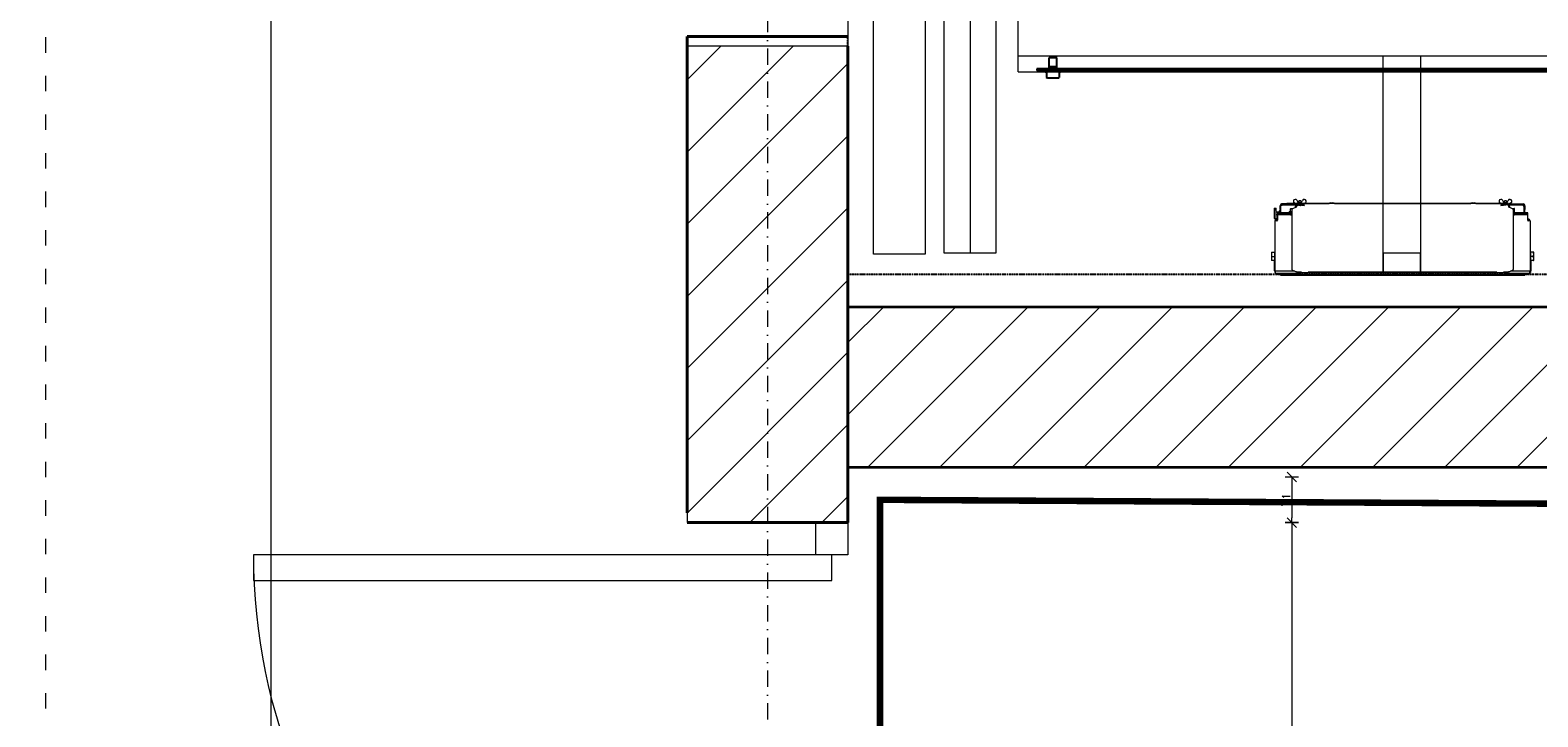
# Model space of a CAD drawing. Header units: millimetres. Extents: x -1893473 to 1546619, y -568027 to 942944.
# Tile 197 of 256: x 174199 to 176545, y -504507 to -503439. Entities that reach past the tile are written whole.
import ezdxf
from ezdxf.enums import TextEntityAlignment as Align

# ---------------------------------------------------------------- set-up
doc = ezdxf.new("R2010")
doc.units = ezdxf.units.MM
doc.header["$LTSCALE"] = 0.2
for name, pattern in [('2_3', [1, 0.5, -0.5]), ('ACAD_ISO03W100', [30, 12, -18]), ('ACAD_ISO10W100', [18, 12, -3, 0, -3]), ('DASHDOT', [25.4, 12.7, -6.35, 0, -6.35])]:
    doc.linetypes.add(name, pattern=pattern)
doc.layers.get('0').update_dxf_attribs({"lineweight": 0})
for name, color, linetype, lineweight in [('!! 0_Opis_pom', 9, 'Continuous', 13), ('!! 0_Osie', 1, 'DASHDOT', 13), ('!! 1  WYDZIELENIE PPOŻ', 252, 'Continuous', 0), ('!! 1_drzwi-linia', 213, 'Continuous', 5), ('!! 1_hatch projektowane ściany', 4, 'Continuous', 5), ('!! 1_OPIS POM NOWE', 140, 'Continuous', 5), ('!! 1_PROJ Sciany', 2, 'Continuous', 40), ('!! 1_PROJ ŻELBET', 1, 'Continuous', 35), ('!! wymiary osi', 250, 'Continuous', 9), ('P-Opis nadproża', 150, 'Continuous', 9), ('P-Osie', 1, 'DASHDOT', 18)]:
    doc.layers.add(name, color=color, linetype=linetype, lineweight=lineweight)
doc.layers.add('!! 0_ramki', color=251, linetype='Continuous', lineweight=9, plot=False)
doc.layers.add('!! 1_ proj wyposdażenie', color=7, linetype='Continuous', lineweight=5, true_color=0xa1a1a1)
doc.layers.add('!! 1_Wyburzenia', color=7, linetype='ACAD_ISO03W100', lineweight=13, true_color=0xff0505)
doc.layers.add('CarSlings', color=252, linetype='Continuous')
doc.layers.add('DASHD_25', color=1, linetype='ACAD_ISO10W100')
doc.styles.add('ARIAL', font='tahoma.ttf')
doc.styles.add('TXT', font='simplex.shx')
doc.dimstyles.new('DIM50', dxfattribs={"dimscale": 5, "dimtxt": 2.5, "dimasz": 1.5, "dimexe": 0, "dimexo": 0, "dimgap": 0.5, "dimtad": 1, "dimdec": 4, "dimrnd": 0.5, "dimdsep": 46, "dimtxsty": 'TXT', "dimblk1": 'TICK1', "dimblk2": 'TICK1', "dimsah": 1, "dimcen": 0, "dimse1": 1, "dimse2": 1, "dimclrd": 1, "dimclre": 7, "dimclrt": 9, "dimadec": 0, "dimazin": 0, "dimtfac": 1, "dimtdec": 4, "dimtmove": 2, "dimatfit": 3, "dimldrblk": 'TICK1', "dimfxl": 1, "dimtolj": 1, "dimarcsym": 0})

# ---------------------------------------------------------------- blocks, each defined once
blk = doc.blocks.new('drzwi dwuskrzydłowe')
for points in [[(68481.18, -214206.57), (68481.18, -214296.57), (68477.18, -214296.57), (68477.18, -214206.57)], [(68653.18, -214206.57), (68653.18, -214296.57), (68657.18, -214296.57), (68657.18, -214206.57)], [(68477.18, -214294.07), (68472.18, -214294.07), (68472.18, -214299.07), (68477.18, -214299.07)], [(68657.18, -214294.07), (68662.18, -214294.07), (68662.18, -214299.07), (68657.18, -214299.07)]]:
    blk.add_lwpolyline(points, close=True)
for centre, start, end in [((68477.18, -214296.57), 0, 90), ((68657.18, -214296.57), 90, 180)]:
    blk.add_arc(centre, 90, start, end)
blk = doc.blocks.new('*U3269')
at = {"layer": 'CarSlings'}
for p, q in [((-2.5, 0), (-2.5, -853)), ((0, 0), (-2.5, 0)), ((0, 0), (0, -853)), ((-14.5, -819.5), (-13.7, -818.2)), ((-14.5, -819.5), (-14.5, -836.5)), ((-3.3, -818.2), (-13.7, -818.2)), ((-5.7, -818.2), (-3.3, -814)), ((-3.3, -814), (-3.3, -842)), ((-3.3, -814), (-2.5, -814)), ((-14.5, -836.5), (-13.7, -837.8)), ((-3.3, -837.8), (-13.7, -837.8)), ((-5.7, -837.8), (-3.3, -842)), ((-3.3, -842), (-2.5, -842)), ((0, -822), (2.8, -822)), ((0, -834), (2.8, -834)), ((2.8, -822), (2.8, -834)), ((2.8, -822), (2.8, -834)), ((2.8, -822), (16.9, -822)), ((2.8, -834), (16.9, -834)), ((16.9, -822), (16.9, -834)), ((16.9, -822), (17.5, -823.1)), ((16.9, -834), (17.5, -832.9)), ((17.5, -823.1), (17.5, -832.9)), ((17.5, -823.1), (17.5, -832.9)), ((0, -845.5), (-2.5, -845.5)), ((0, -853), (-2.5, -853))]:
    blk.add_line(p, q, dxfattribs=at)
blk = doc.blocks.new('A$Cde40c024')
for p, q in [((1435, -2325), (1435, -203)), ((1410, -2325), (1410, -225)), ((1728.4, -1523), (1715.4, -1523)), ((1715.4, -1523), (1715.4, -1528.5)), ((1721.9, -1523.6), (1721.9, -1528.1)), ((1728.4, -1523), (1728.4, -1528.5)), ((1639.9, -1539), (1640.9, -1539)), ((1639.9, -1562), (1639.9, -1539)), ((1640, -1538.5), (1641.1, -1538.5)), ((1640.1, -1539.5), (1642.9, -1539.5)), ((1640.9, -1539), (1640.9, -1539.5)), ((1653.9, -1537), (1641.9, -1537)), ((1653.9, -1538), (1641.9, -1538)), ((1641.9, -1539.5), (1641.9, -1562)), ((1642.9, -1538.5), (1642.4, -1538.5)), ((1642.6, -1538.5), (1642.6, -1538)), ((1642.9, -1538.1), (1653.9, -1538.1)), ((1642.9, -1539.5), (1642.9, -1538.1)), ((1648.1, -1536.2), (1643.7, -1536.2)), ((1650.9, -1538.1), (1650.9, -1538)), ((1665.7, -1532.2), (1653.9, -1532.2)), ((1653.9, -1532.2), (1653.9, -1555.1)), ((1655.4, -1533.2), (1653.9, -1533.2)), ((1655.4, -1532.2), (1655.4, -1555.1)), ((1656.9, -1532.2), (1656.9, -1552.7)), ((1664.9, -1531.5), (1663.4, -1531.5)), ((1663.4, -1531.5), (1663.4, -1532.2)), ((1664.9, -1532.2), (1664.9, -1531.5)), ((1665.1, -1531.5), (1666.1, -1531.5)), ((1665.1, -1531.5), (1665.1, -1532.2)), ((1666.1, -1532.1), (1666.1, -1531.5)), ((1666.4, -1528.5), (1744.1, -1528.5)), ((1666.4, -1528.5), (1666.4, -1531.5)), ((1715.4, -1528.1), (1728.4, -1528.1)), ((1744.1, -1527), (1728.4, -1527)), ((1731.9, -1528.5), (1731.9, -1527)), ((1733.9, -1527), (1733.9, -1528.5)), ((1739.3, -1528.5), (1739.3, -1527)), ((1742.4, -1529), (1742.4, -1529)), ((1744.1, -1528.5), (1744.1, -1527)), ((1744.7, -1528.7), (1744.9, -1528.7)), ((1744.7, -1528.8), (1744.9, -1528.8)), ((1744.9, -1528), (1746.6, -1528)), ((1744.9, -1528), (1744.9, -1528.9)), ((1747.9, -1529), (1744.9, -1529)), ((1744.9, -1529), (1744.9, -1559.2)), ((1744.9, -1529.4), (1747.9, -1529.4)), ((1746.9, -1528.3), (1746.6, -1528)), ((1746.6, -1529), (1746.6, -1528)), ((1746.9, -1529), (1746.9, -1528.3)), ((1747.9, -1567), (1747.9, -1529)), ((1748.2, -1530.4), (1747.9, -1530.4)), ((1749.2, -1531.4), (1747.9, -1531.4)), ((1749.2, -1534.6), (1747.9, -1534.6)), ((1748.4, -1537), (1747.9, -1537)), ((1748.2, -1531.4), (1748.2, -1530.4)), ((1748.4, -1535), (1749.9, -1535)), ((1748.4, -1535), (1748.4, -1567)), ((1749.9, -1536), (1748.4, -1536)), ((1749.2, -1534.6), (1749.2, -1531.4)), ((1749.9, -1531.8), (1749.9, -1922.2)), ((1750.9, -1537), (1749.9, -1537)), ((1750.9, -1917), (1750.9, -1537)), ((1638, -1564), (1635, -1562.8)), ((1635, -1571.2), (1638, -1570)), ((1635.4, -1565.4), (1638.4, -1565.4)), ((1635.4, -1565.4), (1635.4, -1568.6)), ((1635.4, -1568.6), (1638.4, -1568.6)), ((1638.4, -1564.6), (1638.4, -1569.4)), ((1638.7, -1558.4), (1639.9, -1560.4)), ((1639.6, -1562), (1644.9, -1562)), ((1639.6, -1613), (1639.6, -1562)), ((1639.6, -1562), (1639.6, -1613)), ((1640.3, -1562), (1641.7, -1574)), ((1642.6, -1574), (1641.2, -1562)), ((1642.8, -1562.6), (1642.9, -1562.6)), ((1645.5, -1560), (1644.9, -1560)), ((1645.1, -1561), (1644.9, -1561)), ((1645.2, -1560.7), (1647.4, -1556.2)), ((1647.4, -1556.1), (1647.4, -1553.2)), ((1652.4, -1552.8), (1647.8, -1552.8)), ((1647.8, -1552.8), (1647.8, -1555.6)), ((1649.2, -1555.1), (1741.6, -1555.1)), ((1652.4, -1552.8), (1652.4, -1555.1)), ((1652.4, -1553.5), (1653.9, -1553.5)), ((1653.9, -1549.5), (1655.4, -1549.5)), ((1655.4, -1550.6), (1653.9, -1550.6)), ((1655.4, -1552.7), (1657, -1552.7)), ((1657.4, -1553.1), (1657, -1552.7)), ((1657, -1555.1), (1657, -1552.7)), ((1657.4, -1555.1), (1657.4, -1553.1)), ((1657.4, -1554.9), (1668.4, -1554.9)), ((1668.4, -1555.1), (1668.4, -1554.9)), ((1743.5, -1556.2), (1745.7, -1560.7)), ((1745.9, -1569.8), (1745.9, -1562)), ((1747.3, -1563.4), (1745.9, -1562.9)), ((1745.9, -1564), (1747, -1564.4)), ((1747.9, -1565), (1745.9, -1565)), ((1749.9, -1567), (1745.9, -1567)), ((1746.9, -1887), (1746.9, -1567)), ((1747, -1564.4), (1747.3, -1563.4)), ((1639.6, -1574.2), (1638.7, -1575.6)), ((1641.7, -1574), (1642.6, -1574)), ((1745.9, -1873.8), (1745.9, -1580.2)), ((1638.5, -1616.1), (1638.5, -1616.1)), ((1638.5, -1616.1), (1638.6, -1616.1)), ((1638.5, -1616.1), (1638.6, -1616.1)), ((1638.5, -1617.9), (1638.6, -1617.9)), ((1638.6, -1617.9), (1638.5, -1617.9)), ((1638.5, -1617.9), (1638.5, -1617.9)), ((1638.6, -1616.1), (1638.6, -1616.1)), ((1638.6, -1617.9), (1638.6, -1617.9)), ((1639.2, -1613.3), (1639.2, -1620.7)), ((1639.6, -1613), (1639.6, -1621)), ((1639.6, -1833), (1639.6, -1621)), ((1639.6, -1621), (1639.6, -1833)), ((1750.7, -1649.2), (1750.7, -1644.8)), ((1639.4, -1705), (1639.4, -1721)), ((1639.4, -1705), (1639.6, -1705)), ((1639.4, -1714.5), (1639.6, -1714.5)), ((1639.4, -1717), (1639.6, -1717)), ((1639.4, -1721), (1639.6, -1721)), ((1639.5, -1754), (1639.5, -1772)), ((1750.7, -1809.2), (1750.7, -1804.8)), ((1638.5, -1836.1), (1638.5, -1836.1)), ((1638.5, -1836.1), (1638.6, -1836.1)), ((1638.5, -1836.1), (1638.6, -1836.1)), ((1638.5, -1837.9), (1638.6, -1837.9)), ((1638.6, -1837.9), (1638.5, -1837.9)), ((1638.5, -1837.9), (1638.5, -1837.9)), ((1638.6, -1836.1), (1638.6, -1836.1)), ((1638.6, -1837.9), (1638.6, -1837.9)), ((1639.2, -1833.3), (1639.2, -1840.7)), ((1639.6, -1833), (1639.6, -1841)), ((1639.6, -1892), (1639.6, -1841)), ((1639.6, -1841), (1639.6, -1892)), ((1638, -1884), (1635, -1882.8)), ((1635, -1891.2), (1638, -1890)), ((1635.4, -1885.4), (1635.4, -1888.6)), ((1635.4, -1885.4), (1638.4, -1885.4)), ((1635.4, -1888.6), (1638.4, -1888.6)), ((1638.4, -1884.6), (1638.4, -1889.4)), ((1638.7, -1878.4), (1639.6, -1879.8)), ((1639.7, -1893.9), (1638.7, -1895.6)), ((1639.6, -1892), (1642.8, -1892)), ((1639.7, -1892), (1639.7, -1907)), ((1639.9, -1892), (1639.9, -1915)), ((1641.7, -1880), (1640.3, -1892)), ((1641.2, -1892), (1642.6, -1880)), ((1641.7, -1880), (1642.6, -1880)), ((1641.9, -1892), (1641.9, -1914.5)), ((1642.2, -1889.5), (1642.2, -1891)), ((1642.9, -1889.5), (1642.2, -1889.5)), ((1642.2, -1891), (1642.9, -1891)), ((1642.9, -1892), (1644.9, -1892)), ((1644.9, -1893), (1645.1, -1893)), ((1644.9, -1894), (1645.5, -1894)), ((1647.4, -1897.8), (1645.2, -1893.3)), ((1647.4, -1900.8), (1647.4, -1897.9)), ((1647.8, -1898.4), (1647.8, -1901.2)), ((1741.6, -1898.9), (1649.2, -1898.9)), ((1652.4, -1898.9), (1652.4, -1903.5)), ((1653.9, -1898.9), (1653.9, -1903.4)), ((1655.4, -1898.9), (1655.4, -1921.8)), ((1657, -1901.3), (1657, -1898.9)), ((1657.4, -1900.9), (1657.4, -1898.9)), ((1657.4, -1899.1), (1668.4, -1899.1)), ((1668.4, -1899.1), (1668.4, -1898.9)), ((1745.7, -1893.3), (1743.5, -1897.8)), ((1744.9, -1894.8), (1744.9, -1925)), ((1745.9, -1892), (1745.9, -1884.2)), ((1745.9, -1887), (1749.9, -1887)), ((1745.9, -1889), (1747.9, -1889)), ((1747, -1889.6), (1745.9, -1890)), ((1745.9, -1891.1), (1747.3, -1890.6)), ((1747, -1889.6), (1747.3, -1890.6)), ((1747.9, -1925), (1747.9, -1887)), ((1748.4, -1887), (1748.4, -1919)), ((1639.7, -1907), (1639.9, -1907)), ((1640.9, -1915), (1639.9, -1915)), ((1640, -1915.5), (1641.1, -1915.5)), ((1640.1, -1914.5), (1641.9, -1914.5)), ((1640.9, -1914.5), (1640.9, -1915)), ((1641.9, -1916.5), (1641.9, -1914.5)), ((1653.9, -1916.5), (1641.9, -1916.5)), ((1653.9, -1917), (1641.9, -1917)), ((1643.7, -1917.8), (1648.1, -1917.8)), ((1646.9, -1927), (1646.9, -1923.5)), ((1649.6, -1923.5), (1646.9, -1923.5)), ((1647, -1927), (1647, -1923.5)), ((1647.2, -1927), (1647.2, -1923.5)), ((1647.4, -1927), (1647.4, -1923.5)), ((1647.7, -1927), (1647.7, -1923.5)), ((1652.4, -1901.2), (1647.8, -1901.2)), ((1648.1, -1927), (1648.1, -1923.5)), ((1648.5, -1927), (1648.5, -1923.5)), ((1649, -1927), (1649, -1923.5)), ((1649.6, -1927), (1649.6, -1923.5)), ((1662.2, -1923.5), (1649.6, -1923.5)), ((1651, -1917), (1651, -1918.7)), ((1651.3, -1919), (1651, -1918.7)), ((1651, -1918.7), (1653.9, -1918.7)), ((1651.3, -1919), (1653.9, -1919)), ((1652.4, -1901.5), (1653.9, -1901.5)), ((1653.9, -1903.5), (1652.4, -1903.5)), ((1652.9, -1919), (1652.9, -1923.5)), ((1653.9, -1903.4), (1653.9, -1921.8)), ((1653.9, -1903.4), (1655.4, -1903.4)), ((1655.4, -1904.5), (1653.9, -1904.5)), ((1653.9, -1920.8), (1655.4, -1920.8)), ((1653.9, -1921.8), (1665.7, -1921.8)), ((1655.4, -1901.3), (1657, -1901.3)), ((1656.9, -1901.3), (1656.9, -1921.8)), ((1656.9, -1921.8), (1656.9, -1923.5)), ((1657.4, -1900.9), (1657, -1901.3)), ((1662.9, -1923.5), (1662.2, -1923.5)), ((1662.9, -1927), (1662.9, -1923.5)), ((1663.4, -1921.8), (1663.4, -1922.5)), ((1663.4, -1922.5), (1664.9, -1922.5)), ((1664.9, -1922.5), (1664.9, -1921.8)), ((1665.1, -1921.8), (1665.1, -1922.5)), ((1665.1, -1922.5), (1666.1, -1922.5)), ((1666.1, -1922.5), (1666.1, -1921.9)), ((1666.4, -1922.5), (1666.4, -1925.5)), ((1748.4, -1917), (1747.9, -1917)), ((1749.2, -1919.4), (1747.9, -1919.4)), ((1749.2, -1922.6), (1747.9, -1922.6)), ((1748.2, -1923.6), (1747.9, -1923.6)), ((1748.2, -1923.6), (1748.2, -1922.6)), ((1748.4, -1918), (1749.9, -1918)), ((1749.9, -1919), (1748.4, -1919)), ((1749.2, -1922.6), (1749.2, -1919.4)), ((1750.9, -1917), (1749.9, -1917)), ((1646.9, -1927), (1647.7, -1927)), ((1647.7, -1927), (1660.3, -1927)), ((1660.3, -1927), (1662.9, -1927)), ((1666.4, -1925.5), (1744.1, -1925.5)), ((1715.4, -1931), (1715.4, -1925.5)), ((1728.4, -1925.9), (1715.4, -1925.9)), ((1715.4, -1931), (1728.4, -1931)), ((1721.9, -1930.4), (1721.9, -1925.9)), ((1728.4, -1925.5), (1728.4, -1931)), ((1728.4, -1927), (1744.1, -1927)), ((1731.9, -1927), (1731.9, -1925.5)), ((1733.9, -1925.5), (1733.9, -1927)), ((1739.3, -1925.5), (1739.3, -1927)), ((1742.4, -1925), (1742.4, -1925)), ((1744.1, -1925.5), (1744.1, -1927)), ((1744.7, -1925.2), (1744.9, -1925.2)), ((1744.7, -1925.3), (1744.9, -1925.3)), ((1747.9, -1924.6), (1744.9, -1924.6)), ((1744.9, -1925), (1747.9, -1925)), ((1744.9, -1925.1), (1744.9, -1925.9)), ((1744.9, -1925.9), (1746.6, -1925.9)), ((1746.6, -1925.9), (1746.6, -1925)), ((1746.9, -1925.7), (1746.6, -1925.9)), ((1746.9, -1925.7), (1746.9, -1925)), ((190, -2470), (1718.5, -2470)), ((1718.5, -2470), (1718.5, -2550)), ((1718.5, -2550), (190, -2550)), ((150, -2590), (1750, -2590))]:
    blk.add_line(p, q)
at = {"lineweight": 5}
blk.add_line((285, -2400), (1717, -2400), dxfattribs=at)
for points in [[(1410, -1757), (1410, -1699), (1750, -1699), (1750, -1757)], [(1750, -1757), (1750, -1699), (1717, -1699), (1717, -1757)]]:
    blk.add_lwpolyline(points, close=True)
blk.add_lwpolyline([(1435, -2325), (1230, -2325), (1230, -2360)])
blk.add_lwpolyline([(285, -2360), (1717, -2360), (1717, -2440), (285, -2440)], close=True, dxfattribs=at)
for centre, radius, start, end in [((1641.9, -1539), 2, 90, 180), ((1641.9, -1539), 1, 154.3667, 180), ((1642.4, -1539.5), 1.5, 105.0419, 164.9592), ((1641.9, -1539), 1, 90, 150), ((1642.4, -1539.5), 1, 90, 176.1794), ((1644.1, -1537.8), 1.6, 102.9412, 151.6667), ((1647.8, -1537.8), 1.6, 28.3333, 77.0588), ((1666.4, -1531.5), 3, 90, 180), ((1666.4, -1531.5), 1.5, 90, 180), ((1665.7, -1531.5), 0.75, 270, 0), ((1742.1, -1529.8), 2.8, 8.0479, 45), ((1747.9, -1531.8), 2, 0, 90), ((1747.1, -1539.1), 2, 48.5517, 65.7046), ((1747.1, -1542.9), 2, 294.2954, 311.4483), ((1636.1, -1560), 3, 32.1428, 248.151), ((1636.1, -1574), 3, 111.849, 327.8572), ((1637.7, -1564.6), 0.7, 0, 68.151), ((1637.7, -1569.4), 0.7, 291.849, 360), ((1644.9, -1562), 2, 90, 180), ((1644.9, -1562), 1, 90, 180), ((1647.8, -1553.2), 0.4, 90, 180), ((1747.1, -1551.1), 2, 48.5517, 65.7046), ((1747.1, -1554.9), 2, 294.2954, 311.4483), ((1648.9, -1617), 10.4, 159.2963, 171.2393), ((1648.9, -1617), 10.4, 188.7617, 200.7037), ((1639.6, -1613.5), 0.5, 90, 159.2963), ((1749.1, -1597.6), 2, 24.295, 65.7046), ((1749.1, -1601.4), 2, 294.2954, 335.705), ((1639.6, -1620.5), 0.5, 200.7037, 270), ((1749.1, -1632.1), 2, 24.295, 65.7046), ((1749.1, -1635.9), 2, 294.2954, 335.705), ((1749.2, -1645.2), 1.6, 12.9412, 61.6667), ((1749.2, -1648.8), 1.6, 298.3333, 347.0588), ((1749.1, -1682.6), 2, 24.295, 65.7046), ((1749.1, -1686.4), 2, 294.2954, 335.705), ((1749.1, -1767.6), 2, 24.295, 65.7046), ((1749.1, -1771.4), 2, 294.2954, 335.705), ((1749.2, -1805.2), 1.6, 12.9412, 61.6667), ((1749.2, -1808.8), 1.6, 298.3333, 347.0588), ((1648.9, -1837), 10.4, 159.2963, 171.2393), ((1648.9, -1837), 10.4, 188.7617, 200.7037), ((1639.6, -1833.5), 0.5, 90, 159.2963), ((1639.6, -1840.5), 0.5, 200.7037, 270), ((1749.1, -1847.1), 2, 24.295, 65.7046), ((1749.1, -1852.6), 2, 24.295, 65.7046), ((1749.1, -1856.4), 2, 294.2954, 335.705), ((1636.1, -1880), 3, 32.1428, 248.151), ((1636.1, -1894), 3, 111.849, 327.8572), ((1637.7, -1884.6), 0.7, 0, 68.151), ((1637.7, -1889.4), 0.7, 291.849, 360), ((1644.9, -1892), 2, 180, 270), ((1644.9, -1892), 1, 180, 270), ((1747.1, -1899.1), 2, 48.5517, 65.7046), ((1641.9, -1915), 2, 180, 192.5126), ((1641.9, -1915), 2, 194.4775, 270), ((1641.9, -1915), 1, 180, 270), ((1642.4, -1914.5), 1.5, 195.0419, 250.3764), ((1642.4, -1914.5), 1, 180, 239.9974), ((1644.1, -1916.2), 1.6, 208.3333, 257.0588), ((1647.8, -1900.8), 0.4, 180, 270), ((1647.8, -1916.2), 1.6, 282.9412, 331.6667), ((1666.4, -1922.5), 3, 180, 270), ((1666.4, -1922.5), 1.5, 180, 270), ((1665.7, -1922.5), 0.75, 0, 90), ((1747.1, -1902.9), 2, 294.2954, 311.4483), ((1747.1, -1911.1), 2, 48.5517, 65.7046), ((1747.1, -1914.9), 2, 294.2954, 311.4483), ((1747.9, -1922.2), 2, 270, 0), ((1742.1, -1924.2), 2.8, 315, 351.9521)]:
    blk.add_arc(centre, radius, start, end)
for points, start_tangent, end_tangent in [([(1718.7, -1523), (1717.9, -1523), (1717.1, -1523.2), (1716.3, -1523.3), (1715.4, -1523.6)], (-1, 0), (-0.948683, -0.316228)), ([(1721.9, -1523.6), (1721.1, -1523.3), (1720.3, -1523.2), (1719.5, -1523), (1718.7, -1523)], (-0.948683, 0.316228), (-1, 0)), ([(1725.2, -1523), (1724.4, -1523), (1723.6, -1523.2), (1722.8, -1523.3), (1721.9, -1523.6)], (-1, 0), (-0.948683, -0.316228)), ([(1728.4, -1523.6), (1727.6, -1523.3), (1726.8, -1523.2), (1726, -1523), (1725.2, -1523)], (-0.948683, 0.316228), (-1, 0)), ([(1639.9, -1539.2), (1639.9, -1539.1)], (0, 1), (0.994903, 0.100838)), ([(1640, -1539.4), (1639.9, -1539.2)], (-0.242103, 0.97025), (0, 1)), ([(1640.1, -1539.5), (1640, -1539.4)], (-1, 0), (-0.242103, 0.97025)), ([(1640.9, -1539), (1640.9, -1539.4), (1640.9, -1539.4)], (0, -1), (0.998449, 0.055682)), ([(1640.9, -1539.4), (1641, -1539.4)], (0.998449, 0.055682), (0.993826, 0.110947)), ([(1742.1, -1529), (1742.2, -1529), (1742.4, -1529)], (1, -0.000118), (0.993184, -0.116554)), ([(1642.3, -1562), (1642.5, -1562.1), (1642.6, -1562.3)], (1, 0), (0.508625, -0.860988)), ([(1642.6, -1562.3), (1642.8, -1562.6)], (0.508625, -0.860988), (0.32957, -0.944131)), ([(1642.8, -1562.6), (1642.8, -1562.7), (1642.9, -1562.8)], (0.32957, -0.944131), (0.437642, -0.899149)), ([(1644.9, -1562), (1645, -1561.5), (1645.1, -1561.1), (1645.2, -1560.7)], (0.186429, 0.982468), (0.240441, 0.970664)), ([(1647.4, -1556.2), (1647.7, -1555.7), (1648.1, -1555.4), (1648.6, -1555.2), (1649.2, -1555.1)], (0.429152, 0.903232), (1, 0)), ([(1741.6, -1555.1), (1742.2, -1555.2), (1742.8, -1555.4), (1743.2, -1555.7), (1743.5, -1556.2)], (1, 0), (0.429152, -0.903232)), ([(1745.7, -1560.7), (1745.8, -1561.1), (1745.8, -1561.5), (1745.9, -1562)], (0.240441, -0.970664), (0.186429, -0.982468)), ([(1638.5, -1616), (1638.6, -1615.9), (1638.6, -1615.9)], (0.078072, 0.996948), (0.093779, 0.995593)), ([(1638.5, -1616.1), (1638.5, -1616)], (0.051984, 0.998648), (0.078072, 0.996948)), ([(1638.5, -1616.1), (1638.5, -1616.1)], (-0.95286, 0.303409), (-0.366817, 0.930293)), ([(1638.5, -1616.1), (1638.5, -1616.1)], (-0.366817, 0.930293), (-0.185823, 0.982583)), ([(1638.5, -1616.1), (1638.5, -1616.1)], (-0.185823, 0.982583), (-0.086297, 0.996269)), ([(1638.5, -1616.1), (1638.5, -1616.1)], (-0.086297, 0.996269), (-0.078028, 0.996951)), ([(1638.5, -1616.1), (1638.5, -1616.1)], (-0.078028, 0.996951), (-0.054949, 0.998489)), ([(1638.5, -1616.1), (1638.5, -1616.1)], (-0.054949, 0.998489), (0.059503, 0.998228)), ([(1638.5, -1616.1), (1638.5, -1616.1), (1638.5, -1616.1)], (0.059503, 0.998228), (0.048604, 0.998818)), ([(1638.5, -1616.1), (1638.5, -1616.1)], (0.048604, 0.998818), (0.039915, 0.999203)), ([(1638.5, -1616.1), (1638.5, -1616.1), (1638.5, -1616.1)], (0.039915, 0.999203), (0.051984, 0.998648)), ([(1638.6, -1616.1), (1638.6, -1616.1), (1638.6, -1616.1), (1638.5, -1616.1)], (-0.742906, -0.669396), (-0.552509, -0.833507)), ([(1638.5, -1616.9), (1638.6, -1616.7), (1638.6, -1616.6), (1638.6, -1616.5)], (0.088455, 0.99608), (0.147063, 0.989127)), ([(1638.5, -1617), (1638.5, -1616.9)], (0.020471, 0.99979), (0.040729, 0.99917)), ([(1638.5, -1616.9), (1638.5, -1616.9), (1638.5, -1616.9)], (0.04073, 0.99917), (0.051086, 0.998694)), ([(1638.5, -1616.9), (1638.5, -1616.9)], (0.051086, 0.998694), (0.088455, 0.99608)), ([(1638.5, -1617.1), (1638.5, -1617)], (-0.039323, 0.999227), (-0.018924, 0.999821)), ([(1638.5, -1617), (1638.5, -1617), (1638.5, -1617)], (-0.018924, 0.999821), (-0.008259, 0.999966)), ([(1638.5, -1617), (1638.5, -1617)], (-0.008259, 0.999966), (0.009872, 0.999951)), ([(1638.5, -1617), (1638.5, -1617), (1638.5, -1617)], (0.009872, 0.999951), (0.020471, 0.99979)), ([(1638.6, -1617.5), (1638.6, -1617.4), (1638.6, -1617.3), (1638.5, -1617.1)], (-0.14708, 0.989125), (-0.088474, 0.996079)), ([(1638.5, -1617.1), (1638.5, -1617.1)], (-0.088474, 0.996079), (-0.049894, 0.998755)), ([(1638.5, -1617.1), (1638.5, -1617.1), (1638.5, -1617.1)], (-0.049894, 0.998755), (-0.039323, 0.999227)), ([(1638.5, -1618), (1638.5, -1617.9)], (-0.07809, 0.996946), (-0.05239, 0.998627)), ([(1638.5, -1617.9), (1638.5, -1617.9), (1638.5, -1617.9)], (-0.05239, 0.998627), (-0.040795, 0.999168)), ([(1638.5, -1617.9), (1638.5, -1617.9)], (-0.040795, 0.999168), (-0.048448, 0.998826)), ([(1638.5, -1617.9), (1638.5, -1617.9), (1638.5, -1617.9)], (-0.048448, 0.998826), (-0.056896, 0.99838)), ([(1638.5, -1617.9), (1638.5, -1617.9)], (-0.056896, 0.99838), (0.051576, 0.998669)), ([(1638.5, -1617.9), (1638.5, -1617.9)], (0.051576, 0.998669), (0.073016, 0.997331)), ([(1638.5, -1617.9), (1638.5, -1617.9)], (0.073016, 0.997331), (0.081527, 0.996671)), ([(1638.5, -1617.9), (1638.5, -1617.9)], (0.081527, 0.996671), (0.178212, 0.983992)), ([(1638.5, -1617.9), (1638.5, -1617.9)], (0.178212, 0.983992), (0.355684, 0.934606)), ([(1638.5, -1617.9), (1638.5, -1617.9)], (0.355684, 0.934606), (0.957664, 0.287888)), ([(1638.5, -1617.9), (1638.6, -1617.9)], (0.552532, -0.833491), (0.629765, -0.776786)), ([(1638.6, -1618.1), (1638.5, -1618)], (-0.09458, 0.995517), (-0.07809, 0.996946)), ([(1638.6, -1615.6), (1638.6, -1615.5), (1638.6, -1615.5), (1638.6, -1615.4), (1638.6, -1615.4)], (0.13, 0.991514), (0.130321, 0.991472)), ([(1638.6, -1615.7), (1638.6, -1615.7), (1638.6, -1615.6)], (0.113819, 0.993502), (0.13, 0.991514)), ([(1638.6, -1615.8), (1638.6, -1615.8), (1638.6, -1615.7)], (0.096807, 0.995303), (0.109823, 0.993951)), ([(1638.6, -1615.7), (1638.6, -1615.7)], (0.109823, 0.993951), (0.113819, 0.993502)), ([(1638.6, -1615.9), (1638.6, -1615.8)], (0.093779, 0.995593), (0.096807, 0.995303)), ([(1638.6, -1616.5), (1638.6, -1616.4), (1638.6, -1616.3), (1638.6, -1616.3), (1638.6, -1616.2), (1638.6, -1616.2), (1638.6, -1616.1)], (0.147063, 0.989127), (-0.024928, 0.999689)), ([(1638.6, -1616.1), (1638.6, -1616.1)], (-0.024928, 0.999689), (-0.199423, 0.979914)), ([(1638.6, -1616.1), (1638.6, -1616.1)], (-0.199423, 0.979914), (-0.994213, 0.107427)), ([(1638.6, -1617.9), (1638.6, -1617.8), (1638.6, -1617.8), (1638.6, -1617.7), (1638.6, -1617.7), (1638.6, -1617.6), (1638.6, -1617.5)], (0.122848, 0.992426), (-0.14708, 0.989125)), ([(1638.6, -1617.9), (1638.6, -1617.9)], (0.968393, 0.249429), (0.721243, 0.692682)), ([(1638.6, -1617.9), (1638.6, -1617.9)], (0.721243, 0.692682), (0.003521, 0.999994)), ([(1638.6, -1617.9), (1638.6, -1617.9)], (0.003521, 0.999994), (0.122848, 0.992426)), ([(1638.6, -1617.9), (1638.6, -1617.9), (1638.6, -1617.9)], (0.629765, -0.776786), (0.742911, -0.66939)), ([(1638.6, -1618.2), (1638.6, -1618.1), (1638.6, -1618.1)], (-0.103178, 0.994663), (-0.09458, 0.995517)), ([(1638.6, -1618.3), (1638.6, -1618.2)], (-0.111891, 0.993721), (-0.103178, 0.994663)), ([(1638.6, -1618.4), (1638.6, -1618.3), (1638.6, -1618.3)], (-0.130017, 0.991512), (-0.111891, 0.993721)), ([(1638.6, -1618.6), (1638.6, -1618.6), (1638.6, -1618.5), (1638.6, -1618.5), (1638.6, -1618.4)], (-0.130343, 0.991469), (-0.130017, 0.991512)), ([(1638.5, -1836), (1638.6, -1835.9), (1638.6, -1835.9)], (0.078072, 0.996948), (0.093779, 0.995593)), ([(1638.5, -1836.1), (1638.5, -1836)], (0.051984, 0.998648), (0.078072, 0.996948)), ([(1638.5, -1836.1), (1638.5, -1836.1)], (-0.95286, 0.303409), (-0.366817, 0.930293)), ([(1638.5, -1836.1), (1638.5, -1836.1)], (-0.366817, 0.930293), (-0.185823, 0.982583)), ([(1638.5, -1836.1), (1638.5, -1836.1)], (-0.185823, 0.982583), (-0.086297, 0.996269)), ([(1638.5, -1836.1), (1638.5, -1836.1)], (-0.086297, 0.996269), (-0.078028, 0.996951)), ([(1638.5, -1836.1), (1638.5, -1836.1)], (-0.078028, 0.996951), (-0.054949, 0.998489)), ([(1638.5, -1836.1), (1638.5, -1836.1)], (-0.054949, 0.998489), (0.059503, 0.998228)), ([(1638.5, -1836.1), (1638.5, -1836.1), (1638.5, -1836.1)], (0.059503, 0.998228), (0.048604, 0.998818)), ([(1638.5, -1836.1), (1638.5, -1836.1)], (0.048604, 0.998818), (0.039915, 0.999203)), ([(1638.5, -1836.1), (1638.5, -1836.1), (1638.5, -1836.1)], (0.039915, 0.999203), (0.051984, 0.998648)), ([(1638.6, -1836.1), (1638.6, -1836.1), (1638.6, -1836.1), (1638.5, -1836.1)], (-0.742906, -0.669396), (-0.552509, -0.833507)), ([(1638.5, -1836.9), (1638.6, -1836.7), (1638.6, -1836.6), (1638.6, -1836.5)], (0.088455, 0.99608), (0.147063, 0.989127)), ([(1638.5, -1837), (1638.5, -1836.9)], (0.020471, 0.99979), (0.040729, 0.99917)), ([(1638.5, -1836.9), (1638.5, -1836.9), (1638.5, -1836.9)], (0.04073, 0.99917), (0.051086, 0.998694)), ([(1638.5, -1836.9), (1638.5, -1836.9)], (0.051086, 0.998694), (0.088455, 0.99608)), ([(1638.5, -1837.1), (1638.5, -1837)], (-0.039323, 0.999227), (-0.018924, 0.999821)), ([(1638.5, -1837), (1638.5, -1837), (1638.5, -1837)], (-0.018924, 0.999821), (-0.008259, 0.999966)), ([(1638.5, -1837), (1638.5, -1837)], (-0.008259, 0.999966), (0.009872, 0.999951)), ([(1638.5, -1837), (1638.5, -1837), (1638.5, -1837)], (0.009872, 0.999951), (0.020471, 0.99979)), ([(1638.6, -1837.5), (1638.6, -1837.4), (1638.6, -1837.3), (1638.5, -1837.1)], (-0.14708, 0.989125), (-0.088474, 0.996079)), ([(1638.5, -1837.1), (1638.5, -1837.1)], (-0.088474, 0.996079), (-0.049894, 0.998755)), ([(1638.5, -1837.1), (1638.5, -1837.1), (1638.5, -1837.1)], (-0.049894, 0.998755), (-0.039323, 0.999227)), ([(1638.5, -1838), (1638.5, -1837.9)], (-0.07809, 0.996946), (-0.05239, 0.998627)), ([(1638.5, -1837.9), (1638.5, -1837.9), (1638.5, -1837.9)], (-0.05239, 0.998627), (-0.040795, 0.999168)), ([(1638.5, -1837.9), (1638.5, -1837.9)], (-0.040795, 0.999168), (-0.048448, 0.998826)), ([(1638.5, -1837.9), (1638.5, -1837.9), (1638.5, -1837.9)], (-0.048448, 0.998826), (-0.056896, 0.99838)), ([(1638.5, -1837.9), (1638.5, -1837.9)], (-0.056896, 0.99838), (0.051576, 0.998669)), ([(1638.5, -1837.9), (1638.5, -1837.9)], (0.051576, 0.998669), (0.073016, 0.997331)), ([(1638.5, -1837.9), (1638.5, -1837.9)], (0.073016, 0.997331), (0.081527, 0.996671)), ([(1638.5, -1837.9), (1638.5, -1837.9)], (0.081527, 0.996671), (0.178212, 0.983992)), ([(1638.5, -1837.9), (1638.5, -1837.9)], (0.178212, 0.983992), (0.355684, 0.934606)), ([(1638.5, -1837.9), (1638.5, -1837.9)], (0.355684, 0.934606), (0.957664, 0.287888)), ([(1638.5, -1837.9), (1638.6, -1837.9)], (0.552532, -0.833491), (0.629765, -0.776786)), ([(1638.6, -1838.1), (1638.5, -1838)], (-0.09458, 0.995517), (-0.07809, 0.996946)), ([(1638.6, -1835.6), (1638.6, -1835.5), (1638.6, -1835.5), (1638.6, -1835.4), (1638.6, -1835.4)], (0.13, 0.991514), (0.130321, 0.991472)), ([(1638.6, -1835.7), (1638.6, -1835.7), (1638.6, -1835.6)], (0.113819, 0.993502), (0.13, 0.991514)), ([(1638.6, -1835.8), (1638.6, -1835.8), (1638.6, -1835.7)], (0.096807, 0.995303), (0.109823, 0.993951)), ([(1638.6, -1835.7), (1638.6, -1835.7)], (0.109823, 0.993951), (0.113819, 0.993502)), ([(1638.6, -1835.9), (1638.6, -1835.8)], (0.093779, 0.995593), (0.096807, 0.995303)), ([(1638.6, -1836.5), (1638.6, -1836.4), (1638.6, -1836.3), (1638.6, -1836.3), (1638.6, -1836.2), (1638.6, -1836.2), (1638.6, -1836.1)], (0.147063, 0.989127), (-0.024928, 0.999689)), ([(1638.6, -1836.1), (1638.6, -1836.1)], (-0.024928, 0.999689), (-0.199423, 0.979914)), ([(1638.6, -1836.1), (1638.6, -1836.1)], (-0.199423, 0.979914), (-0.994213, 0.107427)), ([(1638.6, -1837.9), (1638.6, -1837.8), (1638.6, -1837.8), (1638.6, -1837.7), (1638.6, -1837.7), (1638.6, -1837.6), (1638.6, -1837.5)], (0.122848, 0.992426), (-0.14708, 0.989125)), ([(1638.6, -1837.9), (1638.6, -1837.9)], (0.968393, 0.249429), (0.721243, 0.692682)), ([(1638.6, -1837.9), (1638.6, -1837.9)], (0.721243, 0.692682), (0.003521, 0.999994)), ([(1638.6, -1837.9), (1638.6, -1837.9)], (0.003521, 0.999994), (0.122848, 0.992426)), ([(1638.6, -1837.9), (1638.6, -1837.9), (1638.6, -1837.9)], (0.629765, -0.776786), (0.742911, -0.66939)), ([(1638.6, -1838.2), (1638.6, -1838.1), (1638.6, -1838.1)], (-0.103178, 0.994663), (-0.09458, 0.995517)), ([(1638.6, -1838.3), (1638.6, -1838.2)], (-0.111891, 0.993721), (-0.103178, 0.994663)), ([(1638.6, -1838.4), (1638.6, -1838.3), (1638.6, -1838.3)], (-0.130017, 0.991512), (-0.111891, 0.993721)), ([(1638.6, -1838.6), (1638.6, -1838.6), (1638.6, -1838.5), (1638.6, -1838.5), (1638.6, -1838.4)], (-0.130343, 0.991469), (-0.130017, 0.991512)), ([(1642.2, -1891), (1642.2, -1891.4), (1642.1, -1891.7), (1641.8, -1892)], (0, -1), (-1, 0)), ([(1642.9, -1885.6), (1642.6, -1886.4), (1642.4, -1887.3), (1642.2, -1888.4), (1642.2, -1889.5)], (-0.407943, -0.913007), (-0.002584, -0.999997)), ([(1642.9, -1885.5), (1642.9, -1885.6)], (-0.302127, -0.953268), (-0.422213, -0.906497)), ([(1645.2, -1893.3), (1645.1, -1892.9), (1645, -1892.5), (1644.9, -1892)], (-0.240441, 0.970664), (-0.186429, 0.982468)), ([(1649.2, -1898.9), (1648.6, -1898.8), (1648.1, -1898.6), (1647.7, -1898.3), (1647.4, -1897.8)], (-1, 0), (-0.429152, 0.903232)), ([(1743.5, -1897.8), (1743.2, -1898.3), (1742.8, -1898.6), (1742.2, -1898.8), (1741.6, -1898.9)], (-0.429152, -0.903232), (-1, 0)), ([(1745.9, -1892), (1745.8, -1892.5), (1745.8, -1892.9), (1745.7, -1893.3)], (-0.186429, -0.982468), (-0.240441, -0.970664)), ([(1640, -1914.6), (1639.9, -1914.8)], (-0.244864, -0.969557), (0, -1)), ([(1639.9, -1914.8), (1639.9, -1914.9)], (0, -1), (0.994787, -0.101974)), ([(1640.1, -1914.5), (1640, -1914.6)], (-1, 0), (-0.244864, -0.969557)), ([(1641, -1914.5), (1640.9, -1914.6)], (-1, 0), (-0.077819, -0.996967)), ([(1640.9, -1914.6), (1640.9, -1914.7)], (-0.077819, -0.996967), (0.033789, -0.999429)), ([(1640.9, -1914.7), (1640.9, -1915)], (0.033789, -0.999429), (0, -1)), ([(1715.4, -1930.4), (1716.3, -1930.7), (1717.1, -1930.8), (1717.9, -1931), (1718.7, -1931)], (0.948683, -0.316228), (1, 0)), ([(1718.7, -1931), (1719.5, -1931), (1720.3, -1930.8), (1721.1, -1930.7), (1721.9, -1930.4)], (1, 0), (0.948683, 0.316228)), ([(1721.9, -1930.4), (1722.8, -1930.7), (1723.6, -1930.8), (1724.4, -1931), (1725.2, -1931)], (0.948683, -0.316228), (1, 0)), ([(1725.2, -1931), (1726, -1931), (1726.8, -1930.8), (1727.6, -1930.7), (1728.4, -1930.4)], (1, 0), (0.948683, 0.316228)), ([(1741.3, -1925.4), (1741.3, -1925.5)], (0.226301, -0.974057), (0.227416, -0.973798)), ([(1742.1, -1924.9), (1742.2, -1925), (1742.3, -1925), (1742.4, -1925)], (0.988242, -0.152896), (0.996241, -0.086626)), ([(1742.1, -1925), (1742.2, -1925), (1742.4, -1925)], (1, 0.000118), (0.993184, 0.116554))]:
    blk.add_spline(points, degree=3, dxfattribs=dict(start_tangent=start_tangent, end_tangent=end_tangent))
at = {"layer": 'DASHD_25'}
blk.add_lwpolyline([(180, -2740), (180, -2590), (150, -2590), (150, -150), (150, -150), (1750, -150), (1750, -150), (1750, -2590), (1380, -2590), (1380, -2740)], dxfattribs=at)
at = {"xscale": -1}
blk.add_blockref('*U3269', (1430, -1443), dxfattribs=at)
blk = doc.blocks.new('BLOK OSI')
at = {"layer": 'P-Osie'}
blk.add_lwpolyline([(52842.71, -198101.59), (52842.71, -199860.82)], dxfattribs=at)
blk = doc.blocks.new('TICK1')
at = {"color": 2}
blk.add_line((-1, -1), (1, 1), dxfattribs=at)
at = {"color": 0}
for p, q in [((0, 0), (-1, 0)), ((0, -1.4), (0, 1.4))]:
    blk.add_line(p, q, dxfattribs=at)
blk = doc.blocks.new('*D1526')
at = {"layer": '!! wymiary osi', "color": 1, "lineweight": -2, "transparency": 16777216}
blk.add_line((304395.4, -510041.2), (304395.4, -510097), dxfattribs=at)
at = {"layer": 'DEFPOINTS', "color": 0, "transparency": 16777216}
for p in [(303704.7, -510033.7), (303704.7, -510104.5), (304395.4, -510104.5)]:
    blk.add_point(p, dxfattribs=at)
at = {"layer": '!! wymiary osi', "color": 1, "lineweight": -2, "transparency": 16777216, "xscale": 7.5, "yscale": 7.5, "zscale": 7.5}
for p, rotation in [((304395.4, -510033.7), 90), ((304395.4, -510104.5), 270)]:
    blk.add_blockref('TICK1', p, dxfattribs=dict(at, rotation=rotation))
at = {"layer": '!! wymiary osi', "color": 9, "transparency": 16777216, "insert": (304386.7, -510069.1), "char_height": 12.5, "attachment_point": 5, "rotation": 90, "style": 'TXT'}
blk.add_mtext('\\A1;71', dxfattribs=at)
blk = doc.blocks.new('*D1527')
at = {"layer": '!! wymiary osi', "color": 1, "lineweight": -2, "transparency": 16777216}
blk.add_line((304395.4, -510112), (304395.4, -511997), dxfattribs=at)
at = {"layer": 'DEFPOINTS', "color": 0, "transparency": 16777216}
for p in [(303704.7, -510104.5), (303704.7, -512004.5), (304395.4, -512004.5)]:
    blk.add_point(p, dxfattribs=at)
at = {"layer": '!! wymiary osi', "color": 1, "lineweight": -2, "transparency": 16777216, "xscale": 7.5, "yscale": 7.5, "zscale": 7.5}
for p, rotation in [((304395.4, -510104.5), 90), ((304395.4, -512004.5), 270)]:
    blk.add_blockref('TICK1', p, dxfattribs=dict(at, rotation=rotation))
at = {"layer": '!! wymiary osi', "color": 9, "transparency": 16777216, "insert": (304386.7, -511054.5), "char_height": 12.5, "attachment_point": 5, "rotation": 90, "style": 'TXT'}
blk.add_mtext('\\A1;1900', dxfattribs=at)
blk = doc.blocks.new('oznaczenie przekroi')
at = {"layer": '!! 1_Wyburzenia'}
blk.add_lwpolyline([(88789.92, -193651.73), (88789.92, -199799.74)], dxfattribs=at)
blk = doc.blocks.new('A$C2EB40A8D')
at = {"layer": '!! 1_hatch projektowane ściany'}
h = blk.add_hatch(dxfattribs=at)
h.set_pattern_fill('ANSI31', color=256, scale=25)
h.set_pattern_definition([(45, (-604946.8, 1975938.4), (-56.1266008, 56.1266008), [])])
h.paths.add_polyline_path([(11803.89315, -9717.48603), (11803.89315, -9467.48603), (14243.89315, -9467.48603), (14243.89315, -7867.48603), (11803.89315, -7867.48603), (11803.89315, -7617.48603), (17553.89315, -7617.48603), (17553.89315, -4817.48603), (13368.87011, -4817.48603), (13368.87011, -4567.48603), (17803.89315, -4567.48603), (17803.89315, -7867.48603), (14393.89315, -7867.48603), (14393.89315, -9717.48603)])
h = blk.add_hatch(dxfattribs=at)
h.set_pattern_fill('ANSI31', color=256, scale=25)
h.set_pattern_definition([(45, (-604946.8, 1975923.4), (-56.1266008, 56.1266008), [])])
h.paths.add_polyline_path([(11553.89315, -9803.28203), (11803.89315, -9803.28203), (11803.89315, -9062.48603), (11553.89315, -9062.48603)])
at = {"layer": '!! 0_ramki'}
blk.add_lwpolyline([(-31093.9525, 4834.99151), (10906.0475, 4834.99151), (10906.0475, -24865.00849), (-31093.9525, -24865.00849)], close=True, dxfattribs=at)
at = {"layer": '!! 1  WYDZIELENIE PPOŻ', "color": 20, "linetype": '2_3', "ltscale": 10, "true_color": 0xf65c09, "const_width": 10}
blk.add_lwpolyline([(11853.89315, -18612.54794), (11853.89315, -18614.65507), (20978.87444, -18612.08385), (20985.35307, -4868.61106), (17853.89315, -4868.61106), (17853.89315, -7917.49329), (15108.36536, -7917.09501), (15108.36536, -8667.48603), (14443.89315, -8667.48603), (14443.89315, -9782.77644), (11853.89324, -9767.77644), (11853.89322, -12512.42879)], dxfattribs=at)
at = {"layer": '!! 1_hatch projektowane ściany'}
for points in [[(11803.89315, -9717.48603), (11803.89315, -9467.48603), (14243.89315, -9467.48603), (14243.89315, -7867.48603), (11803.89315, -7867.48603), (11803.89315, -7617.48603), (17553.89315, -7617.48603), (17553.89315, -4817.48603), (13368.87011, -4817.48603), (13368.87011, -4567.48603), (17803.89315, -4567.48603), (17803.89315, -7867.48603), (14393.89315, -7867.48603), (14393.89315, -9717.48603)], [(11553.89315, -9803.28203), (11803.89315, -9803.28203), (11803.89315, -9062.48603), (11553.89315, -9062.48603)]]:
    blk.add_lwpolyline(points, close=True, dxfattribs=at)
at = {"layer": '!! 1_PROJ Sciany'}
for p, q in [((11553.89315, -9047.48603), (11553.89315, -9788.28204)), ((11803.89315, -9062.48603), (11803.89315, -9803.28203))]:
    blk.add_line(p, q, dxfattribs=at)
for points in [[(11803.89315, -9047.48603), (11553.89315, -9047.48603)], [(11803.89315, -9803.28203), (11553.89315, -9803.28203)]]:
    blk.add_lwpolyline(points, dxfattribs=at)
at = {"layer": '!! 1_PROJ ŻELBET'}
blk.add_line((11803.89315, -9467.48603), (14243.89315, -9467.48603), dxfattribs=at)
blk.add_lwpolyline([(14393.89315, -9717.48603), (11803.89315, -9717.48603)], dxfattribs=at)
at = {"layer": '!! 0_Osie', "xscale": 10, "yscale": 10, "zscale": 10}
blk.add_blockref('BLOK OSI', (-516748.24414, 1976683.397), dxfattribs=at)
at = {"layer": '!! 1_ proj wyposdażenie', "rotation": 270}
blk.add_blockref('A$Cde40c024', (14393.89315, -7667.48603), dxfattribs=at)
at = {"layer": '!! 1_drzwi-linia', "xscale": 10, "yscale": 10, "zscale": 10, "rotation": 90}
blk.add_blockref('drzwi dwuskrzydłowe', (-2131186.84284, -696425.10195), dxfattribs=at)
at = {"layer": '!! 1_Wyburzenia', "xscale": 10, "yscale": 10, "zscale": 10}
blk.add_blockref('oznaczenie przekroi', (-877343.67123, 1976068.79528), dxfattribs=at)
at = {"layer": '!! 0_Opis_pom', "ltscale": 0.7, "style": 'ARIAL'}
for tag, p in [('B1,21', (-891.77727, 31796.97458)), ('A1,16', (-13651.31084, 31587.95236)), ('B1,19', (-5798.61305, 31587.22944)), ('B1/17', (-9701.43347, 31565.05244)), ('1,23', (10805.41388, 31565.05244)), ('1,22', (4526.58954, 31507.65132)), ('A1,1', (-16866.13618, 31459.3792)), ('B1,18', (-7791.62894, 31330.08444)), ('B1,20', (-2961.4347, 31167.05787)), ('A1,6', (-19287.17717, 30923.71998)), ('B1,1', (14135.63445, 30913.92963)), ('B1,3', (17346.74696, 30023.81022)), ('B1,4', (29817.71501, 29157.67457)), ('A1,5', (-23454.5385, 28820.77901)), ('A1,2', (-17502.57721, 28602.57524)), ('B1,2D', (2616.16402, 28559.52261)), ('A1,15', (-13651.31084, 28261.46046)), ('B1,4', (29883.58177, 28158.35876)), ('B1,2B', (18801.54781, 27650.12382)), ('B1,2A', (13086.7373, 27376.04393)), ('A1,3', (-16846.27912, 25980.40356)), ('B1,8', (9089.53994, 25356.27639)), ('B1,6', (31915.87888, 23754.79829)), ('A1,4', (-24010.17576, 23559.17399)), ('B1,14', (-11621.32288, 23261.44183)), ('B1,13', (-3080.55208, 22924.09997)), ('B1,5', (29245.49088, 22896.69268)), ('B1,10', (3982.60923, 22874.21277)), ('B1,9', (5634.43488, 22623.92098)), ('B1,2C', (13327.26639, 22378.5328)), ('B1,7', (16398.41175, 22348.28836)), ('B1,11', (5553.20442, 20939.83877)), ('B1,12', (3693.27174, 20628.72148)), ('C1,3', (5969.08376, 16336.01084)), ('C1,2', (11955.93711, 11671.55655)), ('C1,1', (15659.17205, 11415.94196)), ('C1,4', (5140.00888, 9205.5831)), ('C1,5', (5680.4486, 6154.54995)), ('C1,10', (16327.05085, 6080.66085)), ('C1,9', (16526.57171, 3173.45283)), ('C1,6', (6367.37903, 2771.84181)), ('D0,18', (-1981.87701, -110.73158)), ('D0,7', (-13531.42299, -1159.67649)), ('C1,7', (7275.77161, -1303.00991)), ('D0,17', (2064.87671, -1345.69113)), ('D0,3', (-9324.21674, -1442.63631)), ('D0,6', (-17529.61851, -1957.37463)), ('D0,10', (-21369.4432, -2140.60378)), ('D,09', (-12990.08379, -2746.32902)), ('D0,2', (-5516.19514, -3101.87722)), ('D0,16', (2266.73061, -3284.15369)), ('D0,8', (-14357.79539, -3567.69719)), ('D0,5', (-10461.54478, -3629.26575)), ('D0,4', (-8396.53404, -4353.7937)), ('D0,15', (1974.41895, -5205.84774)), ('D0,1', (-5633.49598, -5662.48534)), ('D0,11', (-23334.09291, -6045.78706)), ('D0,12', (-22436.85763, -9302.9678)), ('D0,13', (-22436.85763, -11581.16526)), ('D0,14', (-13645.94445, -11884.57769))]:
    blk.add_attdef(tag, text='', height=119.68, dxfattribs=at).set_placement(p, align=Align.MIDDLE_CENTER)
at = {"layer": '!! 1_OPIS POM NOWE', "style": 'ARIAL'}
for tag, p in [('C1.7A', (7769.3756, 685.765)), ('C1.7C', (7655.80151, -2045.04756)), ('C1.8B', (10935.93068, -2107.41983)), ('C1.8A', (13897.39715, -2120.69016)), ('C1.7B', (8274.43201, -3270.18959)), ('E1.2', (16701.02923, -5331.07351)), ('E1.5E', (21974.23379, -5463.99012)), ('E1.5D', (24989.27391, -5785.36474)), ('E1.1', (8357.81567, -5851.01076)), ('E1.5C', (25222.53959, -6394.64172)), ('E1.5B', (27694.70831, -7009.86571)), ('E1.6', (5279.46063, -8141.28746)), ('E1.5A', (25547.9555, -8495.18994)), ('E1.5G', (23977.19473, -9792.46695)), ('E1.5F', (22414.7084, -9822.66389)), ('E1,4', (13935.69867, -10458.20073)), ('E1.5L', (28030.8296, -11267.7725)), ('E1.3', (5639.18862, -11994.01941)), ('E1.5H', (23988.49716, -12231.38049)), ('E1.5K', (27714.73934, -12977.98364)), ('E1.5I', (22290.68736, -13989.9049)), ('E1.5J', (27095.71534, -16088.17469))]:
    blk.add_attdef(tag, text='', height=119.68, dxfattribs=at).set_placement(p, align=Align.MIDDLE_CENTER)
at = {"layer": '!! wymiary osi'}
for base, p1, p2, picture, middle in [((12494.60614, -9803.28034), (11803.89325, -9732.48603), (11803.89315, -9803.28034), '*D1526', (12485.85614, -9767.88318)), ((12494.60614, -11703.28203), (11803.89315, -9803.28034), (11803.89325, -11703.28203), '*D1527', (12485.85614, -10753.28119))]:
    dim = blk.add_linear_dim(base=base, p1=p1, p2=p2, angle=90, dimstyle='DIM50', dxfattribs=at)
    dim.commit()
    dim.dimension.update_dxf_attribs({"geometry": picture, "text_midpoint": middle, "insert": (-291900.79406, 500301.26018)})

msp = doc.modelspace()

# ---------------------------------------------------------------- block references
at = {"layer": 'P-Opis nadproża', "color": 4}
msp.add_blockref('A$C2EB40A8D', (163667.94092, -494401.63474), dxfattribs=at)

doc.saveas('drawing.dxf')
